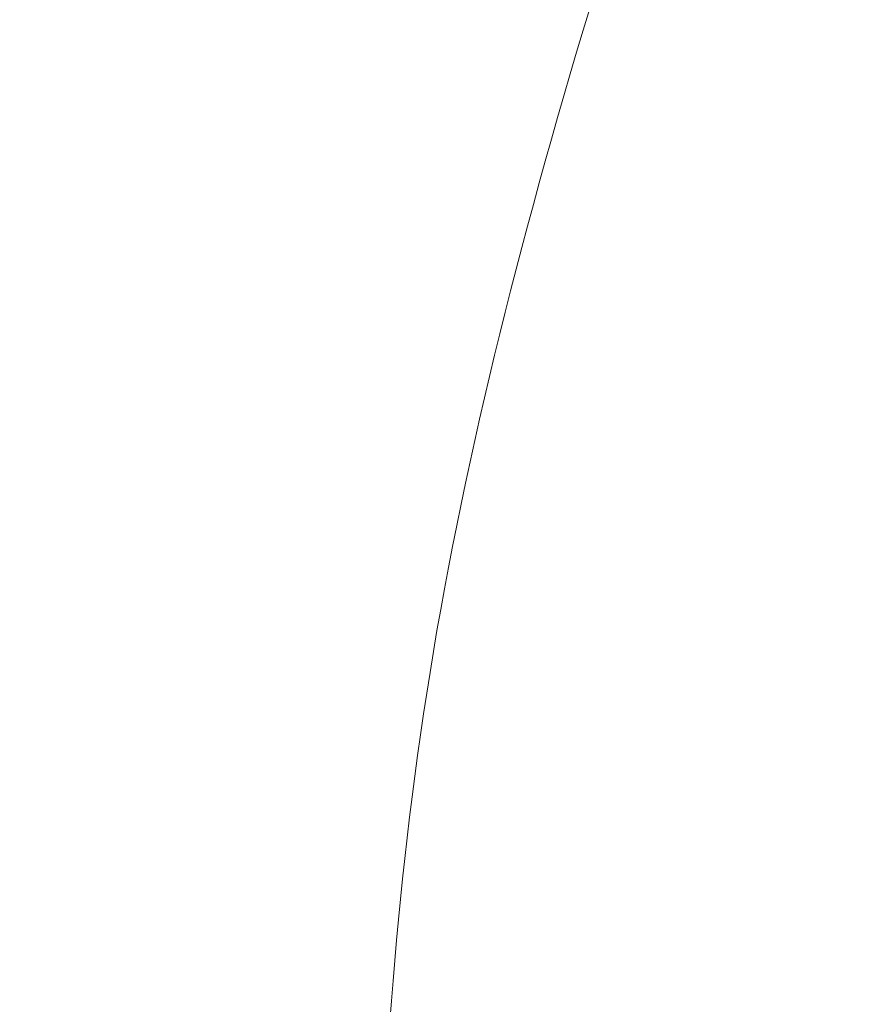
# Model space of a CAD drawing. Header units: millimetres. Extents: x 8 to 587, y 12 to 540.
# Tile 64 of 256: x 525.719 to 526.093, y 121.583 to 122.025. Entities that reach past the tile are written whole.
import ezdxf

# ---------------------------------------------------------------- set-up
doc = ezdxf.new("R2010")
doc.units = ezdxf.units.MM

msp = doc.modelspace()

# ---------------------------------------------------------------- linework, layer by layer
at = {"color": 252, "linetype": 'Continuous', "lineweight": 0}
for points, knots in [([(525.88492, 121.1757), (525.88491, 121.17571), (525.79755, 121.22614), (525.6242, 121.33014), (525.35901, 121.50144), (525.08933, 121.68931), (524.81557, 121.89532), (524.54728, 122.11307), (524.28354, 122.34367), (524.02514, 122.58701), (523.77992, 122.83574), (523.54853, 123.08767), (523.33994, 123.33071), (523.14612, 123.5714), (522.96607, 123.80874), (522.79074, 124.05427), (522.61984, 124.30871), (522.45376, 124.57185), (522.29242, 124.84421), (522.16245, 125.07821), (522.06115, 125.26979), (521.96872, 125.45046), (521.8614, 125.66998), (521.75706, 125.89615), (521.67129, 126.09105), (521.60254, 126.25299), (521.53547, 126.41677), (521.4736, 126.57349), (521.41669, 126.72258), (521.36441, 126.86388), (521.3134, 127.00614), (521.26108, 127.15674), (521.20775, 127.3156), (521.15358, 127.48306), (521.10114, 127.65139), (521.0504, 127.82063), (521.00155, 127.99004), (520.95451, 128.15981), (520.90941, 128.32934), (520.869, 128.48774), (520.83301, 128.63447), (520.80097, 128.76989), (520.7704, 128.9041), (520.7413, 129.03704), (520.7138, 129.16801), (520.68786, 129.29713), (520.6636, 129.42387), (520.64291, 129.53778), (520.6254, 129.63912), (520.61068, 129.72857), (520.59696, 129.81612), (520.58876, 129.87255), (520.58465, 129.90078)], [0, 0, 0, 0, 0.000005, 0.031624, 0.063268, 0.098462, 0.133691, 0.169135, 0.204616, 0.240618, 0.276662, 0.309538, 0.342451, 0.37111, 0.399797, 0.428631, 0.457499, 0.486617, 0.515776, 0.545115, 0.559812, 0.574509, 0.599782, 0.625098, 0.640401, 0.655704, 0.671056, 0.686408, 0.699311, 0.712213, 0.725155, 0.738096, 0.753061, 0.768046, 0.783146, 0.798247, 0.813443, 0.828639, 0.843979, 0.85935, 0.871866, 0.884401, 0.897049, 0.909697, 0.922433, 0.935169, 0.948033, 0.960923, 0.970664, 0.980416, 0.990202, 1, 1, 1, 1]), ([(533.12093, 122.6639), (533.12816, 122.61598), (533.14262, 122.52008), (533.15073, 122.37804), (533.14896, 122.23703), (533.13606, 122.09767), (533.11245, 121.96046), (533.07867, 121.82762), (533.03524, 121.69948), (532.98293, 121.57626), (532.92157, 121.45677), (532.85146, 121.34136), (532.77302, 121.23028), (532.68482, 121.12138), (532.58664, 121.0153), (532.47846, 120.91257), (532.36344, 120.81596), (532.2415, 120.72501), (532.11305, 120.63985), (531.97847, 120.56054), (531.83906, 120.48747), (531.67446, 120.41089), (531.48243, 120.33401), (531.2616, 120.26063), (531.0337, 120.19886), (530.80015, 120.14865), (530.56093, 120.1096), (530.31773, 120.08166), (530.07087, 120.06453), (529.81402, 120.05777), (529.54235, 120.06231), (529.25675, 120.07968), (528.9601, 120.11066), (528.65834, 120.15527), (528.35082, 120.21411), (528.04378, 120.28605), (527.74123, 120.36987), (527.44483, 120.46438), (527.15912, 120.56725), (526.88665, 120.67641), (526.62716, 120.79045), (526.37641, 120.91025), (526.12871, 121.03827), (525.96583, 121.12898), (525.88494, 121.17569), (525.88492, 121.1757)], [0, 0, 0, 0, 0.016496, 0.033007, 0.049504, 0.06631, 0.083131, 0.099939, 0.116397, 0.132868, 0.149328, 0.166019, 0.182719, 0.199412, 0.217442, 0.23549, 0.253541, 0.271575, 0.289918, 0.308274, 0.326633, 0.344979, 0.371328, 0.397842, 0.424356, 0.45118, 0.478004, 0.505114, 0.532224, 0.559459, 0.589262, 0.620781, 0.652301, 0.685654, 0.719008, 0.752792, 0.786576, 0.81921, 0.851843, 0.883035, 0.912236, 0.941476, 0.970716, 0.999995, 1, 1, 1, 1])]:
    msp.add_open_spline(points, degree=3, knots=knots, dxfattribs=at)
msp.add_open_spline([(525.88492, 121.1757), (525.87856, 121.36305), (525.86583, 121.73777), (526.0173, 122.16521), (526.09304, 122.37893)], degree=3, dxfattribs=at)

doc.saveas('drawing.dxf')
